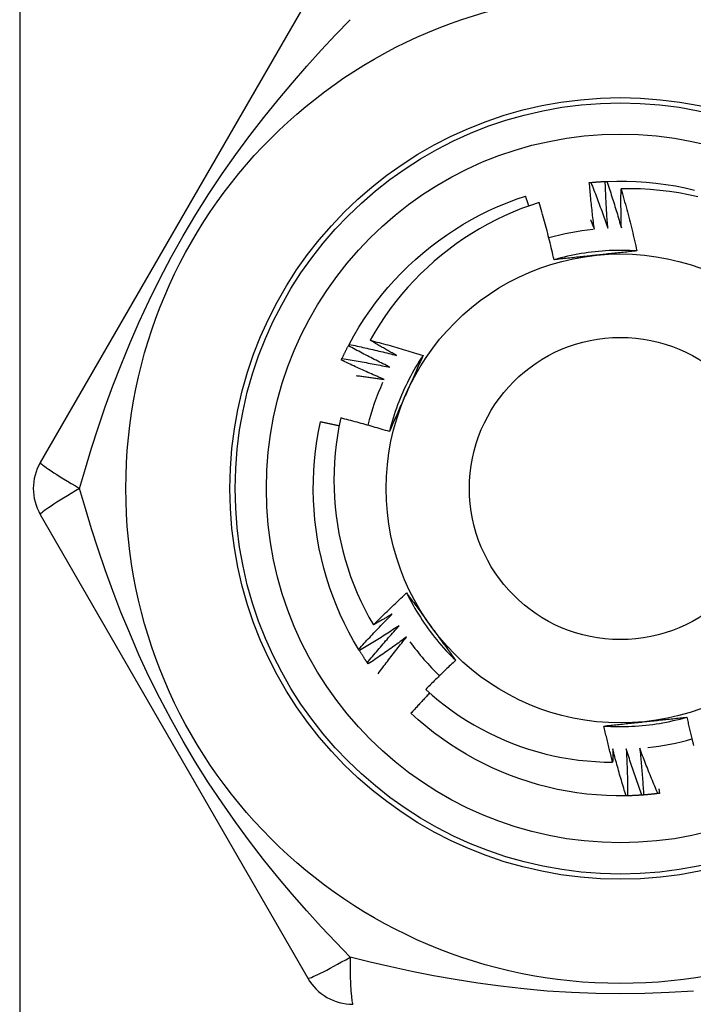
# Model space of a CAD drawing. Header units: inches. Extents: x 5 to 143, y 9 to 75.
# Tile 44 of 84: x 6.894 to 7.149, y 54.867 to 55.239. Entities that reach past the tile are written whole.
import ezdxf

# ---------------------------------------------------------------- set-up
doc = ezdxf.new("R2010")
doc.units = ezdxf.units.IN
doc.header["$MEASUREMENT"] = 0
doc.layers.add('Visible Edges(ANSI)', color=7, linetype='Continuous', lineweight=25)
doc.layers.add('Visible Tangent Edges(ANSI)', color=7, linetype='Continuous', lineweight=25)

msp = doc.modelspace()

# ---------------------------------------------------------------- linework, layer by layer
at = {"layer": 'Visible Edges(ANSI)'}
for p, q in [((7.0033, 55.24702), (6.90215, 55.07182)), ((7.01863, 55.1159), (7.01891, 55.11643)), ((6.90215, 55.05214), (7.0033, 54.87694)), ((7.02283, 55.00071), (7.02252, 55.00122)), ((7.02615, 54.99567), (7.0258, 54.99616)), ((7.12422, 54.94587), (7.12362, 54.94586))]:
    msp.add_line(p, q, dxfattribs=at)
at = {"layer": 'Visible Edges(ANSI)', "flags": 128}
for points in [[(7.10974, 55.17752), (7.10977, 55.17753), (7.10979, 55.17753), (7.10982, 55.17753), (7.10984, 55.17753), (7.10987, 55.17754), (7.10989, 55.17754), (7.10992, 55.17754), (7.10994, 55.17754), (7.10997, 55.17755), (7.10999, 55.17755), (7.11002, 55.17755), (7.11004, 55.17755), (7.11007, 55.17756), (7.11009, 55.17756), (7.11012, 55.17756), (7.11014, 55.17756), (7.11017, 55.17757), (7.11019, 55.17757), (7.11022, 55.17757), (7.11024, 55.17757), (7.11027, 55.17758), (7.11029, 55.17758), (7.11032, 55.17758), (7.11034, 55.17758)], [(7.11164, 55.15991), (7.11155, 55.16064), (7.11145, 55.16137), (7.11136, 55.16211), (7.11127, 55.16284), (7.11118, 55.16357), (7.11109, 55.1643), (7.111, 55.16504), (7.11092, 55.16577), (7.11083, 55.1665), (7.11075, 55.16724), (7.11067, 55.16797), (7.11059, 55.1687), (7.11051, 55.16944), (7.11043, 55.17017), (7.11036, 55.17091), (7.11028, 55.17164), (7.11021, 55.17238), (7.11014, 55.17311), (7.11007, 55.17385), (7.11, 55.17458), (7.10993, 55.17532), (7.10987, 55.17605), (7.1098, 55.17679), (7.10974, 55.17752)], [(7.11034, 55.17758), (7.11057, 55.17761), (7.11079, 55.17763), (7.11102, 55.17765), (7.11124, 55.17767), (7.11147, 55.17769), (7.11169, 55.17771), (7.11192, 55.17773), (7.11214, 55.17774), (7.11237, 55.17776), (7.11259, 55.17778), (7.11282, 55.1778), (7.11305, 55.17781), (7.11327, 55.17783), (7.1135, 55.17784), (7.11372, 55.17786), (7.11395, 55.17788), (7.11417, 55.17789), (7.1144, 55.1779), (7.11463, 55.17792), (7.11485, 55.17793), (7.11508, 55.17794), (7.1153, 55.17796), (7.11553, 55.17797), (7.11575, 55.17798)], [(7.11034, 55.17758), (7.11062, 55.17687), (7.1109, 55.17616), (7.11118, 55.17544), (7.11146, 55.17472), (7.11174, 55.17401), (7.11201, 55.17329), (7.11229, 55.17257), (7.11256, 55.17186), (7.11283, 55.17114), (7.1131, 55.17042), (7.11337, 55.1697), (7.11364, 55.16898), (7.1139, 55.16826), (7.11417, 55.16754), (7.11443, 55.16681), (7.11469, 55.16609), (7.11495, 55.16537), (7.11521, 55.16464), (7.11547, 55.16392), (7.11573, 55.1632), (7.11598, 55.16247), (7.11624, 55.16174), (7.11649, 55.16102), (7.11674, 55.16029)], [(7.11575, 55.17798), (7.11578, 55.17798), (7.1158, 55.17798), (7.11583, 55.17798), (7.11585, 55.17798), (7.11588, 55.17798), (7.1159, 55.17799), (7.11593, 55.17799), (7.11595, 55.17799), (7.11598, 55.17799), (7.11601, 55.17799), (7.11603, 55.17799), (7.11606, 55.17799), (7.11608, 55.17799), (7.11611, 55.178), (7.11613, 55.178), (7.11616, 55.178), (7.11618, 55.178), (7.11621, 55.178), (7.11623, 55.178), (7.11626, 55.178), (7.11628, 55.178), (7.11631, 55.178), (7.11633, 55.17801), (7.11636, 55.17801)], [(7.11674, 55.16029), (7.11668, 55.16103), (7.11662, 55.16176), (7.11657, 55.1625), (7.11652, 55.16323), (7.11646, 55.16397), (7.11641, 55.16471), (7.11637, 55.16544), (7.11632, 55.16618), (7.11627, 55.16692), (7.11623, 55.16765), (7.11618, 55.16839), (7.11614, 55.16913), (7.1161, 55.16986), (7.11606, 55.1706), (7.11603, 55.17134), (7.11599, 55.17208), (7.11595, 55.17281), (7.11592, 55.17355), (7.11589, 55.17429), (7.11586, 55.17503), (7.11583, 55.17576), (7.1158, 55.1765), (7.11578, 55.17724), (7.11575, 55.17798)], [(7.11636, 55.17801), (7.12008, 55.17811), (7.1238, 55.1781), (7.12751, 55.17796), (7.13122, 55.17771), (7.13493, 55.17734), (7.13861, 55.17685), (7.14228, 55.17625), (7.14593, 55.17552), (7.14956, 55.17468)], [(7.11636, 55.17801), (7.1166, 55.17728), (7.11685, 55.17655), (7.11709, 55.17582), (7.11733, 55.17509), (7.11757, 55.17436), (7.11781, 55.17363), (7.11804, 55.1729), (7.11828, 55.17217), (7.11851, 55.17144), (7.11874, 55.17071), (7.11897, 55.16997), (7.1192, 55.16924), (7.11943, 55.16851), (7.11966, 55.16777), (7.11988, 55.16704), (7.12011, 55.1663), (7.12033, 55.16557), (7.12055, 55.16483), (7.12077, 55.1641), (7.12099, 55.16336), (7.12121, 55.16262), (7.12142, 55.16188), (7.12164, 55.16114), (7.12185, 55.16041)], [(7.01891, 55.11643), (7.02071, 55.11969), (7.02261, 55.12289), (7.02461, 55.12602), (7.02671, 55.12909), (7.02891, 55.1321), (7.0312, 55.13502), (7.03359, 55.13788), (7.03606, 55.14066), (7.03863, 55.14335), (7.04127, 55.14596), (7.04401, 55.14849), (7.04682, 55.15093), (7.0497, 55.15327), (7.05266, 55.15553), (7.05569, 55.15768), (7.05879, 55.15974), (7.06196, 55.1617), (7.06518, 55.16355), (7.06846, 55.16531), (7.0718, 55.16695), (7.07519, 55.16849), (7.07862, 55.16992), (7.0821, 55.17124), (7.08562, 55.17244)], [(7.08688, 55.16871), (7.08683, 55.16887), (7.08678, 55.16903), (7.08672, 55.16918), (7.08667, 55.16934), (7.08662, 55.16949), (7.08657, 55.16965), (7.08652, 55.1698), (7.08646, 55.16996), (7.08641, 55.17011), (7.08636, 55.17027), (7.08631, 55.17042), (7.08625, 55.17058), (7.0862, 55.17073), (7.08615, 55.17089), (7.0861, 55.17104), (7.08604, 55.1712), (7.08599, 55.17136), (7.08594, 55.17151), (7.08589, 55.17167), (7.08583, 55.17182), (7.08578, 55.17198), (7.08573, 55.17213), (7.08567, 55.17229), (7.08562, 55.17244)], [(7.12185, 55.16041), (7.12183, 55.16102), (7.12182, 55.16164), (7.1218, 55.16225), (7.12179, 55.16287), (7.12178, 55.16348), (7.12177, 55.1641), (7.12175, 55.16471), (7.12175, 55.16533), (7.12174, 55.16594), (7.12173, 55.16656), (7.12172, 55.16717), (7.12172, 55.16779), (7.12171, 55.1684), (7.12171, 55.16902), (7.12171, 55.16964), (7.12171, 55.17025), (7.12171, 55.17087), (7.12171, 55.17148), (7.12171, 55.1721), (7.12171, 55.17271), (7.12172, 55.17333), (7.12172, 55.17394), (7.12173, 55.17456), (7.12174, 55.17518)], [(7.15078, 55.17216), (7.14721, 55.17294), (7.14361, 55.17361), (7.14, 55.17417), (7.13637, 55.1746), (7.13273, 55.17492), (7.12907, 55.17513), (7.12541, 55.17521), (7.12174, 55.17518)], [(7.12174, 55.17518), (7.12201, 55.17421), (7.12229, 55.17324), (7.12256, 55.17227), (7.12283, 55.1713), (7.1231, 55.17032), (7.12337, 55.16935), (7.12363, 55.16838), (7.12389, 55.16741), (7.12415, 55.16643), (7.12441, 55.16546), (7.12466, 55.16448), (7.12491, 55.1635), (7.12516, 55.16253), (7.12541, 55.16155), (7.12565, 55.16057), (7.12589, 55.15959), (7.12613, 55.15861), (7.12637, 55.15763), (7.1266, 55.15665), (7.12683, 55.15567), (7.12706, 55.15469), (7.12729, 55.1537), (7.12751, 55.15272), (7.12773, 55.15173)], [(7.09078, 55.17002), (7.08744, 55.16891), (7.08414, 55.1677), (7.08087, 55.16638), (7.07764, 55.16496), (7.07446, 55.16344), (7.07133, 55.16182), (7.06826, 55.1601), (7.06525, 55.15829), (7.06229, 55.15639), (7.0594, 55.15439), (7.05657, 55.15231), (7.05381, 55.15013), (7.05112, 55.14787), (7.0485, 55.14552), (7.04595, 55.14309), (7.04348, 55.14057), (7.04109, 55.13798), (7.03878, 55.13532), (7.03657, 55.13258), (7.03444, 55.12978), (7.03241, 55.12692), (7.03047, 55.12399), (7.02862, 55.121), (7.02687, 55.11796)], [(7.09642, 55.14838), (7.09621, 55.14929), (7.096, 55.1502), (7.09578, 55.15111), (7.09557, 55.15201), (7.09535, 55.15292), (7.09513, 55.15383), (7.09491, 55.15473), (7.09468, 55.15564), (7.09446, 55.15654), (7.09423, 55.15744), (7.094, 55.15835), (7.09376, 55.15925), (7.09353, 55.16015), (7.09329, 55.16105), (7.09305, 55.16195), (7.0928, 55.16285), (7.09256, 55.16375), (7.09231, 55.16465), (7.09206, 55.16554), (7.09181, 55.16644), (7.09156, 55.16734), (7.0913, 55.16823), (7.09104, 55.16913), (7.09078, 55.17002)], [(7.11021, 55.16343), (7.11027, 55.16328), (7.11033, 55.16313), (7.11039, 55.16299), (7.11045, 55.16284), (7.11051, 55.16269), (7.11057, 55.16255), (7.11063, 55.1624), (7.11069, 55.16226), (7.11075, 55.16211), (7.11081, 55.16196), (7.11087, 55.16182), (7.11093, 55.16167), (7.11099, 55.16152), (7.11105, 55.16138), (7.11111, 55.16123), (7.11117, 55.16108), (7.11123, 55.16094), (7.11129, 55.16079), (7.11135, 55.16064), (7.11141, 55.1605), (7.11146, 55.16035), (7.11152, 55.16021), (7.11158, 55.16006), (7.11164, 55.15991)], [(7.12773, 55.15173), (7.12642, 55.15181), (7.1251, 55.15187), (7.12378, 55.15191), (7.12246, 55.15193), (7.12114, 55.15194), (7.11982, 55.15192), (7.1185, 55.15189), (7.11718, 55.15183), (7.11587, 55.15176), (7.11455, 55.15167), (7.11324, 55.15156), (7.11192, 55.15143), (7.11061, 55.15128), (7.10931, 55.15111), (7.108, 55.15092), (7.1067, 55.15072), (7.1054, 55.15049), (7.1041, 55.15025), (7.10281, 55.14998), (7.10152, 55.1497), (7.10024, 55.1494), (7.09896, 55.14908), (7.09768, 55.14874), (7.09641, 55.14838)], [(7.11224, 55.15008), (7.11157, 55.15001), (7.11091, 55.14994), (7.11024, 55.14987), (7.10958, 55.1498), (7.10892, 55.14973), (7.10826, 55.14966), (7.10759, 55.14959), (7.10693, 55.14952), (7.10627, 55.14945), (7.10561, 55.14938), (7.10495, 55.14931), (7.1043, 55.14924), (7.10364, 55.14917), (7.10298, 55.1491), (7.10232, 55.14903), (7.10166, 55.14896), (7.10101, 55.14889), (7.10035, 55.14881), (7.09969, 55.14874), (7.09904, 55.14867), (7.09838, 55.1486), (7.09773, 55.14853), (7.09707, 55.14846), (7.09642, 55.14838)], [(7.12773, 55.15173), (7.12709, 55.15166), (7.12645, 55.15159), (7.12581, 55.15152), (7.12516, 55.15145), (7.12452, 55.15138), (7.12388, 55.15131), (7.12324, 55.15124), (7.12259, 55.15117), (7.12195, 55.1511), (7.12131, 55.15104), (7.12066, 55.15097), (7.12002, 55.1509), (7.11937, 55.15083), (7.11873, 55.15076), (7.11808, 55.15069), (7.11743, 55.15062), (7.11678, 55.15056), (7.11614, 55.15049), (7.11549, 55.15042), (7.11484, 55.15035), (7.11419, 55.15028), (7.11354, 55.15021), (7.11289, 55.15014), (7.11224, 55.15008)], [(7.01891, 55.11643), (7.01966, 55.11627), (7.02041, 55.11611), (7.02116, 55.11595), (7.02191, 55.11579), (7.02266, 55.11563), (7.02341, 55.11546), (7.02416, 55.11529), (7.02491, 55.11513), (7.02566, 55.11496), (7.02641, 55.11478), (7.02716, 55.11461), (7.02791, 55.11444), (7.02866, 55.11426), (7.0294, 55.11408), (7.03015, 55.1139), (7.0309, 55.11372), (7.03164, 55.11354), (7.03239, 55.11336), (7.03314, 55.11318), (7.03388, 55.11299), (7.03463, 55.1128), (7.03537, 55.11261), (7.03612, 55.11242), (7.03686, 55.11223)], [(7.02687, 55.11796), (7.02771, 55.11774), (7.02855, 55.11752), (7.02939, 55.1173), (7.03023, 55.11708), (7.03106, 55.11686), (7.0319, 55.11663), (7.03274, 55.1164), (7.03357, 55.11618), (7.03441, 55.11594), (7.03524, 55.11571), (7.03608, 55.11548), (7.03691, 55.11524), (7.03775, 55.115), (7.03858, 55.11476), (7.03941, 55.11452), (7.04024, 55.11428), (7.04108, 55.11403), (7.04191, 55.11378), (7.04274, 55.11353), (7.04357, 55.11328), (7.0444, 55.11303), (7.04523, 55.11277), (7.04606, 55.11252), (7.04688, 55.11226)], [(7.03686, 55.11223), (7.03644, 55.11246), (7.03602, 55.1127), (7.03561, 55.11293), (7.03519, 55.11316), (7.03477, 55.1134), (7.03435, 55.11363), (7.03393, 55.11387), (7.03351, 55.11411), (7.0331, 55.11434), (7.03268, 55.11458), (7.03226, 55.11482), (7.03185, 55.11506), (7.03143, 55.11529), (7.03101, 55.11553), (7.0306, 55.11577), (7.03018, 55.11601), (7.02977, 55.11625), (7.02935, 55.1165), (7.02894, 55.11674), (7.02852, 55.11698), (7.02811, 55.11722), (7.0277, 55.11747), (7.02728, 55.11771), (7.02687, 55.11796)], [(7.01622, 55.11103), (7.01632, 55.11124), (7.01641, 55.11144), (7.01651, 55.11165), (7.01661, 55.11185), (7.01671, 55.11206), (7.0168, 55.11226), (7.0169, 55.11246), (7.017, 55.11267), (7.0171, 55.11287), (7.0172, 55.11307), (7.0173, 55.11328), (7.0174, 55.11348), (7.0175, 55.11368), (7.0176, 55.11389), (7.0177, 55.11409), (7.0178, 55.11429), (7.0179, 55.11449), (7.01801, 55.11469), (7.01811, 55.11489), (7.01821, 55.1151), (7.01832, 55.1153), (7.01842, 55.1155), (7.01852, 55.1157), (7.01863, 55.1159)], [(7.03437, 55.10777), (7.03371, 55.10809), (7.03304, 55.10842), (7.03238, 55.10875), (7.03172, 55.10907), (7.03106, 55.1094), (7.0304, 55.10973), (7.02974, 55.11006), (7.02908, 55.1104), (7.02842, 55.11073), (7.02777, 55.11107), (7.02711, 55.1114), (7.02645, 55.11174), (7.0258, 55.11208), (7.02514, 55.11242), (7.02449, 55.11276), (7.02384, 55.11311), (7.02318, 55.11345), (7.02253, 55.1138), (7.02188, 55.11414), (7.02123, 55.11449), (7.02058, 55.11484), (7.01993, 55.11519), (7.01928, 55.11554), (7.01863, 55.1159)], [(7.01597, 55.11049), (7.01598, 55.11051), (7.01599, 55.11053), (7.016, 55.11056), (7.01601, 55.11058), (7.01602, 55.1106), (7.01603, 55.11062), (7.01604, 55.11065), (7.01605, 55.11067), (7.01606, 55.11069), (7.01607, 55.11072), (7.01608, 55.11074), (7.0161, 55.11076), (7.01611, 55.11078), (7.01612, 55.11081), (7.01613, 55.11083), (7.01614, 55.11085), (7.01615, 55.11087), (7.01616, 55.1109), (7.01617, 55.11092), (7.01618, 55.11094), (7.01619, 55.11097), (7.0162, 55.11099), (7.01621, 55.11101), (7.01622, 55.11103)], [(7.03211, 55.10319), (7.03143, 55.10348), (7.03075, 55.10377), (7.03007, 55.10406), (7.0294, 55.10435), (7.02872, 55.10464), (7.02804, 55.10494), (7.02737, 55.10524), (7.02669, 55.10553), (7.02602, 55.10583), (7.02535, 55.10613), (7.02467, 55.10644), (7.024, 55.10674), (7.02333, 55.10705), (7.02266, 55.10735), (7.02198, 55.10766), (7.02131, 55.10797), (7.02064, 55.10828), (7.01997, 55.10859), (7.0193, 55.1089), (7.01864, 55.10922), (7.01797, 55.10953), (7.0173, 55.10985), (7.01664, 55.11017), (7.01597, 55.11049)], [(7.01622, 55.11103), (7.01698, 55.11092), (7.01774, 55.11079), (7.0185, 55.11067), (7.01926, 55.11055), (7.02001, 55.11042), (7.02077, 55.1103), (7.02153, 55.11017), (7.02229, 55.11004), (7.02304, 55.10991), (7.0238, 55.10978), (7.02456, 55.10964), (7.02531, 55.10951), (7.02607, 55.10937), (7.02682, 55.10923), (7.02758, 55.10909), (7.02833, 55.10895), (7.02909, 55.10881), (7.02984, 55.10867), (7.0306, 55.10852), (7.03135, 55.10837), (7.03211, 55.10823), (7.03286, 55.10808), (7.03362, 55.10792), (7.03437, 55.10777)], [(7.04689, 55.11225), (7.04616, 55.11115), (7.04545, 55.11004), (7.04475, 55.10892), (7.04407, 55.10779), (7.04341, 55.10665), (7.04277, 55.1055), (7.04214, 55.10434), (7.04152, 55.10317), (7.04093, 55.102), (7.04035, 55.10081), (7.03979, 55.09962), (7.03925, 55.09841), (7.03872, 55.0972), (7.03821, 55.09599), (7.03772, 55.09476), (7.03725, 55.09353), (7.03679, 55.09229), (7.03636, 55.09105), (7.03594, 55.0898), (7.03554, 55.08854), (7.03516, 55.08728), (7.0348, 55.08601), (7.03445, 55.08474), (7.03413, 55.08346)], [(7.04688, 55.11226), (7.04662, 55.11167), (7.04636, 55.11108), (7.0461, 55.11048), (7.04584, 55.10989), (7.04558, 55.1093), (7.04532, 55.10871), (7.04506, 55.10812), (7.0448, 55.10753), (7.04454, 55.10693), (7.04428, 55.10634), (7.04401, 55.10575), (7.04375, 55.10516), (7.04349, 55.10456), (7.04322, 55.10397), (7.04296, 55.10338), (7.0427, 55.10278), (7.04243, 55.10219), (7.04217, 55.10159), (7.0419, 55.101), (7.04164, 55.1004), (7.04137, 55.0998), (7.0411, 55.09921), (7.04084, 55.09861), (7.04057, 55.09801)], [(7.02152, 55.10463), (7.02196, 55.10458), (7.0224, 55.10452), (7.02285, 55.10447), (7.02329, 55.10441), (7.02373, 55.10436), (7.02417, 55.1043), (7.02461, 55.10424), (7.02505, 55.10418), (7.0255, 55.10412), (7.02594, 55.10407), (7.02638, 55.10401), (7.02682, 55.10395), (7.02726, 55.10389), (7.0277, 55.10382), (7.02814, 55.10376), (7.02858, 55.1037), (7.02902, 55.10364), (7.02947, 55.10358), (7.02991, 55.10351), (7.03035, 55.10345), (7.03079, 55.10338), (7.03123, 55.10332), (7.03167, 55.10325), (7.03211, 55.10319)], [(7.04057, 55.09801), (7.0403, 55.0974), (7.04003, 55.09679), (7.03976, 55.09618), (7.03949, 55.09557), (7.03921, 55.09496), (7.03894, 55.09435), (7.03867, 55.09374), (7.0384, 55.09314), (7.03813, 55.09253), (7.03786, 55.09192), (7.0376, 55.09132), (7.03733, 55.09071), (7.03706, 55.09011), (7.03679, 55.0895), (7.03652, 55.0889), (7.03626, 55.08829), (7.03599, 55.08769), (7.03572, 55.08708), (7.03545, 55.08648), (7.03519, 55.08588), (7.03492, 55.08527), (7.03466, 55.08467), (7.03439, 55.08406), (7.03413, 55.08346)], [(7.02252, 55.00122), (7.02062, 55.00442), (7.01883, 55.00768), (7.01714, 55.011), (7.01556, 55.01436), (7.01409, 55.01778), (7.01273, 55.02124), (7.01148, 55.02475), (7.01035, 55.02829), (7.00933, 55.03187), (7.00842, 55.03548), (7.00763, 55.03911), (7.00695, 55.04277), (7.0064, 55.04645), (7.00596, 55.05014), (7.00564, 55.05385), (7.00544, 55.05756), (7.00536, 55.06128), (7.00539, 55.065), (7.00555, 55.06872), (7.00583, 55.07243), (7.00622, 55.07613), (7.00673, 55.07981), (7.00736, 55.08348), (7.00811, 55.08712)], [(7.01514, 55.08562), (7.01484, 55.08569), (7.01455, 55.08575), (7.01426, 55.08582), (7.01397, 55.08588), (7.01368, 55.08595), (7.01338, 55.08601), (7.01309, 55.08607), (7.0128, 55.08614), (7.01251, 55.0862), (7.01221, 55.08626), (7.01192, 55.08633), (7.01163, 55.08639), (7.01133, 55.08645), (7.01104, 55.08651), (7.01075, 55.08658), (7.01045, 55.08664), (7.01016, 55.0867), (7.00987, 55.08676), (7.00958, 55.08682), (7.00928, 55.08688), (7.00899, 55.08694), (7.0087, 55.087), (7.0084, 55.08706), (7.00811, 55.08712)], [(7.01576, 55.08861), (7.01508, 55.08531), (7.0145, 55.08199), (7.01403, 55.07865), (7.01366, 55.07529), (7.0134, 55.07193), (7.01324, 55.06855), (7.01318, 55.06517), (7.01323, 55.06178), (7.01339, 55.0584), (7.01365, 55.05504), (7.01402, 55.05168), (7.01449, 55.04834), (7.01506, 55.04502), (7.01574, 55.04172), (7.01652, 55.03844), (7.01741, 55.03518), (7.0184, 55.03196), (7.01949, 55.02876), (7.02068, 55.02559), (7.02197, 55.02246), (7.02336, 55.01938), (7.02484, 55.01635), (7.02642, 55.01336), (7.02809, 55.01043)], [(7.03413, 55.08346), (7.03337, 55.08369), (7.03261, 55.08393), (7.03184, 55.08416), (7.03108, 55.08439), (7.03032, 55.08461), (7.02956, 55.08484), (7.02879, 55.08506), (7.02803, 55.08528), (7.02727, 55.0855), (7.0265, 55.08572), (7.02574, 55.08594), (7.02497, 55.08616), (7.02421, 55.08637), (7.02344, 55.08658), (7.02267, 55.08679), (7.02191, 55.087), (7.02114, 55.08721), (7.02037, 55.08741), (7.0196, 55.08762), (7.01883, 55.08782), (7.01807, 55.08802), (7.0173, 55.08822), (7.01653, 55.08842), (7.01576, 55.08861)], [(7.02809, 55.01043), (7.0286, 55.01095), (7.02911, 55.01146), (7.02963, 55.01197), (7.03014, 55.01248), (7.03066, 55.01299), (7.03117, 55.0135), (7.03169, 55.01401), (7.03221, 55.01452), (7.03273, 55.01502), (7.03325, 55.01553), (7.03378, 55.01603), (7.0343, 55.01654), (7.03482, 55.01704), (7.03535, 55.01754), (7.03587, 55.01804), (7.0364, 55.01854), (7.03693, 55.01904), (7.03746, 55.01954), (7.03799, 55.02003), (7.03852, 55.02053), (7.03905, 55.02102), (7.03958, 55.02152), (7.04011, 55.02201), (7.04065, 55.0225)], [(7.04065, 55.02251), (7.04124, 55.02132), (7.04185, 55.02015), (7.04247, 55.01899), (7.04311, 55.01784), (7.04377, 55.01669), (7.04444, 55.01556), (7.04513, 55.01443), (7.04584, 55.01332), (7.04656, 55.01221), (7.04729, 55.01112), (7.04805, 55.01004), (7.04882, 55.00897), (7.0496, 55.00791), (7.0504, 55.00686), (7.05122, 55.00582), (7.05205, 55.00479), (7.05289, 55.00378), (7.05375, 55.00278), (7.05463, 55.00179), (7.05551, 55.00082), (7.05642, 54.99986), (7.05733, 54.99891), (7.05826, 54.99798), (7.05921, 54.99706)], [(7.04065, 55.0225), (7.04103, 55.02198), (7.04141, 55.02146), (7.04179, 55.02094), (7.04218, 55.02042), (7.04256, 55.0199), (7.04294, 55.01938), (7.04332, 55.01885), (7.0437, 55.01833), (7.04408, 55.01781), (7.04447, 55.01729), (7.04485, 55.01676), (7.04523, 55.01624), (7.04561, 55.01571), (7.04599, 55.01519), (7.04638, 55.01466), (7.04676, 55.01414), (7.04714, 55.01361), (7.04753, 55.01308), (7.04791, 55.01256), (7.04829, 55.01203), (7.04868, 55.0115), (7.04906, 55.01097), (7.04945, 55.01044), (7.04983, 55.00991)], [(7.02252, 55.00122), (7.02303, 55.00179), (7.02355, 55.00235), (7.02407, 55.00292), (7.02459, 55.00348), (7.02512, 55.00404), (7.02564, 55.00461), (7.02616, 55.00517), (7.02669, 55.00573), (7.02721, 55.00629), (7.02774, 55.00685), (7.02827, 55.0074), (7.0288, 55.00796), (7.02933, 55.00851), (7.02986, 55.00907), (7.0304, 55.00962), (7.03093, 55.01017), (7.03147, 55.01073), (7.032, 55.01128), (7.03254, 55.01182), (7.03308, 55.01237), (7.03362, 55.01292), (7.03416, 55.01347), (7.0347, 55.01401), (7.03525, 55.01456)], [(7.03525, 55.01456), (7.03495, 55.01438), (7.03465, 55.01421), (7.03436, 55.01403), (7.03406, 55.01386), (7.03376, 55.01368), (7.03346, 55.01351), (7.03317, 55.01334), (7.03287, 55.01316), (7.03257, 55.01299), (7.03227, 55.01282), (7.03198, 55.01265), (7.03168, 55.01247), (7.03138, 55.0123), (7.03108, 55.01213), (7.03078, 55.01196), (7.03048, 55.01179), (7.03018, 55.01162), (7.02988, 55.01145), (7.02958, 55.01128), (7.02929, 55.01111), (7.02899, 55.01094), (7.02869, 55.01077), (7.02839, 55.0106), (7.02809, 55.01043)], [(7.03782, 55.01014), (7.03721, 55.00974), (7.03659, 55.00933), (7.03598, 55.00893), (7.03536, 55.00852), (7.03474, 55.00812), (7.03412, 55.00772), (7.0335, 55.00732), (7.03288, 55.00692), (7.03226, 55.00652), (7.03163, 55.00613), (7.03101, 55.00573), (7.03039, 55.00534), (7.02976, 55.00494), (7.02914, 55.00455), (7.02851, 55.00416), (7.02788, 55.00377), (7.02725, 55.00339), (7.02662, 55.003), (7.02599, 55.00261), (7.02536, 55.00223), (7.02473, 55.00185), (7.0241, 55.00146), (7.02347, 55.00108), (7.02283, 55.00071)], [(7.0258, 54.99616), (7.02629, 54.99676), (7.02678, 54.99735), (7.02727, 54.99794), (7.02776, 54.99853), (7.02825, 54.99912), (7.02875, 54.99971), (7.02924, 55.0003), (7.02974, 55.00088), (7.03023, 55.00147), (7.03073, 55.00205), (7.03123, 55.00264), (7.03173, 55.00322), (7.03223, 55.0038), (7.03273, 55.00438), (7.03324, 55.00496), (7.03374, 55.00554), (7.03425, 55.00612), (7.03476, 55.0067), (7.03526, 55.00728), (7.03577, 55.00785), (7.03629, 55.00843), (7.0368, 55.009), (7.03731, 55.00957), (7.03782, 55.01014)], [(7.04983, 55.00991), (7.05022, 55.00937), (7.05062, 55.00883), (7.05101, 55.00829), (7.0514, 55.00775), (7.05179, 55.00721), (7.05218, 55.00667), (7.05257, 55.00614), (7.05297, 55.0056), (7.05336, 55.00506), (7.05375, 55.00453), (7.05414, 55.00399), (7.05453, 55.00345), (7.05492, 55.00292), (7.05531, 55.00238), (7.0557, 55.00185), (7.05609, 55.00131), (7.05648, 55.00078), (7.05687, 55.00025), (7.05726, 54.99971), (7.05765, 54.99918), (7.05804, 54.99865), (7.05843, 54.99812), (7.05882, 54.99759), (7.05921, 54.99706)], [(7.04063, 55.00587), (7.04003, 55.00543), (7.03944, 55.00499), (7.03884, 55.00456), (7.03825, 55.00412), (7.03765, 55.00369), (7.03705, 55.00326), (7.03646, 55.00283), (7.03586, 55.00239), (7.03526, 55.00197), (7.03465, 55.00154), (7.03405, 55.00111), (7.03345, 55.00068), (7.03285, 55.00026), (7.03224, 54.99984), (7.03164, 54.99941), (7.03103, 54.99899), (7.03042, 54.99857), (7.02981, 54.99815), (7.0292, 54.99774), (7.02859, 54.99732), (7.02798, 54.99691), (7.02737, 54.99649), (7.02676, 54.99608), (7.02615, 54.99567)], [(7.02986, 54.99198), (7.0303, 54.99257), (7.03074, 54.99316), (7.03117, 54.99374), (7.03161, 54.99433), (7.03205, 54.99491), (7.0325, 54.9955), (7.03294, 54.99608), (7.03338, 54.99666), (7.03383, 54.99724), (7.03427, 54.99782), (7.03472, 54.9984), (7.03517, 54.99898), (7.03562, 54.99956), (7.03607, 55.00014), (7.03652, 55.00072), (7.03697, 55.00129), (7.03742, 55.00187), (7.03788, 55.00244), (7.03833, 55.00301), (7.03879, 55.00359), (7.03925, 55.00416), (7.03971, 55.00473), (7.04017, 55.0053), (7.04063, 55.00587)], [(7.0258, 54.99616), (7.02567, 54.99635), (7.02555, 54.99654), (7.02542, 54.99672), (7.02529, 54.99691), (7.02517, 54.9971), (7.02504, 54.99729), (7.02491, 54.99747), (7.02479, 54.99766), (7.02466, 54.99785), (7.02454, 54.99804), (7.02442, 54.99823), (7.02429, 54.99842), (7.02417, 54.99861), (7.02404, 54.9988), (7.02392, 54.99899), (7.0238, 54.99918), (7.02368, 54.99937), (7.02356, 54.99956), (7.02343, 54.99975), (7.02331, 54.99994), (7.02319, 55.00013), (7.02307, 55.00032), (7.02295, 55.00051), (7.02283, 55.00071)], [(7.05921, 54.99706), (7.05872, 54.99661), (7.05824, 54.99616), (7.05776, 54.99571), (7.05728, 54.99526), (7.0568, 54.99481), (7.05633, 54.99435), (7.05585, 54.9939), (7.05537, 54.99345), (7.0549, 54.99299), (7.05442, 54.99253), (7.05395, 54.99208), (7.05347, 54.99162), (7.053, 54.99116), (7.05253, 54.9907), (7.05206, 54.99024), (7.05159, 54.98978), (7.05112, 54.98932), (7.05065, 54.98886), (7.05018, 54.98839), (7.04972, 54.98793), (7.04925, 54.98746), (7.04879, 54.987), (7.04832, 54.98653), (7.04786, 54.98606)], [(7.04938, 54.9847), (7.04908, 54.98438), (7.04878, 54.98407), (7.04848, 54.98375), (7.04819, 54.98344), (7.04789, 54.98312), (7.04759, 54.9828), (7.04729, 54.98248), (7.047, 54.98217), (7.0467, 54.98185), (7.0464, 54.98153), (7.04611, 54.98121), (7.04581, 54.98089), (7.04551, 54.98057), (7.04522, 54.98025), (7.04492, 54.97993), (7.04463, 54.97961), (7.04434, 54.97929), (7.04404, 54.97897), (7.04375, 54.97865), (7.04346, 54.97833), (7.04316, 54.97801), (7.04287, 54.97768), (7.04258, 54.97736), (7.04229, 54.97704)], [(7.04786, 54.98606), (7.05028, 54.98392), (7.05277, 54.98185), (7.05531, 54.97986), (7.05792, 54.97794), (7.06058, 54.97611), (7.06329, 54.97436), (7.06606, 54.9727), (7.06888, 54.97112), (7.07175, 54.96963), (7.07467, 54.96822), (7.07763, 54.96691), (7.08064, 54.96568), (7.08367, 54.96455), (7.08674, 54.96352), (7.08983, 54.96259), (7.09295, 54.96175), (7.0961, 54.961), (7.09926, 54.96036), (7.10244, 54.95981), (7.10564, 54.95937), (7.10886, 54.95902), (7.11208, 54.95877), (7.11532, 54.95863), (7.11856, 54.95858)], [(7.12362, 54.94586), (7.1199, 54.94585), (7.11618, 54.94596), (7.11247, 54.94619), (7.10877, 54.94654), (7.10507, 54.947), (7.1014, 54.94759), (7.09775, 54.94829), (7.09412, 54.94911), (7.09052, 54.95004), (7.08695, 54.95109), (7.08342, 54.95226), (7.07992, 54.95353), (7.07647, 54.95492), (7.07306, 54.95642), (7.06971, 54.95802), (7.06641, 54.95973), (7.06316, 54.96155), (7.05997, 54.96347), (7.05685, 54.96549), (7.05379, 54.96761), (7.0508, 54.96983), (7.04789, 54.97214), (7.04505, 54.97454), (7.04229, 54.97704)], [(7.11526, 54.97223), (7.11658, 54.97215), (7.11789, 54.97209), (7.11921, 54.97205), (7.12053, 54.97202), (7.12185, 54.97202), (7.12317, 54.97204), (7.12449, 54.97207), (7.12581, 54.97212), (7.12712, 54.9722), (7.12844, 54.97229), (7.12975, 54.9724), (7.13107, 54.97253), (7.13238, 54.97268), (7.13369, 54.97285), (7.13499, 54.97304), (7.13629, 54.97324), (7.13759, 54.97347), (7.13889, 54.97371), (7.14018, 54.97398), (7.14147, 54.97426), (7.14275, 54.97456), (7.14403, 54.97488), (7.14531, 54.97522), (7.14658, 54.97557)], [(7.13076, 54.97388), (7.13142, 54.97395), (7.13208, 54.97402), (7.13275, 54.97409), (7.13341, 54.97416), (7.13407, 54.97423), (7.13474, 54.9743), (7.1354, 54.97437), (7.13606, 54.97444), (7.13672, 54.97451), (7.13738, 54.97458), (7.13804, 54.97465), (7.1387, 54.97472), (7.13936, 54.97479), (7.14001, 54.97486), (7.14067, 54.97493), (7.14133, 54.975), (7.14199, 54.97507), (7.14264, 54.97514), (7.1433, 54.97521), (7.14396, 54.97529), (7.14461, 54.97536), (7.14527, 54.97543), (7.14592, 54.9755), (7.14658, 54.97557)], [(7.14658, 54.97557), (7.14669, 54.97507), (7.14681, 54.97456), (7.14693, 54.97405), (7.14705, 54.97354), (7.14717, 54.97303), (7.14729, 54.97253), (7.14741, 54.97202), (7.14753, 54.97151), (7.14765, 54.971), (7.14777, 54.9705), (7.1479, 54.96999), (7.14802, 54.96948), (7.14815, 54.96898), (7.14827, 54.96847), (7.1484, 54.96796), (7.14853, 54.96746), (7.14865, 54.96695), (7.14878, 54.96645), (7.14891, 54.96594), (7.14904, 54.96544), (7.14917, 54.96493)], [(7.11526, 54.97222), (7.1159, 54.97229), (7.11654, 54.97237), (7.11718, 54.97244), (7.11783, 54.97251), (7.11847, 54.97258), (7.11911, 54.97265), (7.11976, 54.97272), (7.1204, 54.97278), (7.12104, 54.97285), (7.12169, 54.97292), (7.12233, 54.97299), (7.12298, 54.97306), (7.12362, 54.97313), (7.12427, 54.9732), (7.12491, 54.97327), (7.12556, 54.97333), (7.12621, 54.9734), (7.12685, 54.97347), (7.1275, 54.97354), (7.12815, 54.97361), (7.1288, 54.97368), (7.12945, 54.97374), (7.1301, 54.97381), (7.13076, 54.97388)], [(7.11856, 54.95858), (7.11841, 54.95915), (7.11827, 54.95972), (7.11812, 54.96028), (7.11798, 54.96085), (7.11783, 54.96141), (7.11769, 54.96198), (7.11755, 54.96255), (7.11741, 54.96312), (7.11727, 54.96368), (7.11713, 54.96425), (7.11699, 54.96482), (7.11685, 54.96539), (7.11671, 54.96596), (7.11658, 54.96652), (7.11644, 54.96709), (7.11631, 54.96766), (7.11617, 54.96823), (7.11604, 54.9688), (7.11591, 54.96937), (7.11578, 54.96994), (7.11565, 54.97051), (7.11552, 54.97108), (7.11539, 54.97165), (7.11526, 54.97222)], [(7.1288, 54.96382), (7.12888, 54.96309), (7.12896, 54.96236), (7.12903, 54.96162), (7.1291, 54.96089), (7.12917, 54.96015), (7.12924, 54.95942), (7.12931, 54.95868), (7.12938, 54.95795), (7.12944, 54.95721), (7.12951, 54.95648), (7.12957, 54.95574), (7.12963, 54.95501), (7.12969, 54.95427), (7.12975, 54.95354), (7.1298, 54.9528), (7.12986, 54.95206), (7.12991, 54.95133), (7.12996, 54.95059), (7.13002, 54.94985), (7.13006, 54.94912), (7.13011, 54.94838), (7.13016, 54.94764), (7.1302, 54.9469), (7.13025, 54.94617)], [(7.13565, 54.9467), (7.13535, 54.94741), (7.13505, 54.94812), (7.13475, 54.94882), (7.13445, 54.94953), (7.13416, 54.95024), (7.13386, 54.95095), (7.13357, 54.95166), (7.13328, 54.95237), (7.13299, 54.95308), (7.1327, 54.95379), (7.13241, 54.95451), (7.13213, 54.95522), (7.13184, 54.95593), (7.13156, 54.95665), (7.13128, 54.95736), (7.131, 54.95808), (7.13072, 54.95879), (7.13044, 54.95951), (7.13016, 54.96023), (7.12989, 54.96095), (7.12962, 54.96166), (7.12934, 54.96238), (7.12907, 54.9631), (7.1288, 54.96382)], [(7.11859, 54.96359), (7.11859, 54.96339), (7.11859, 54.96318), (7.11859, 54.96297), (7.11859, 54.96276), (7.11859, 54.96255), (7.11859, 54.96234), (7.11859, 54.96213), (7.11859, 54.96192), (7.11859, 54.96172), (7.11859, 54.96151), (7.11858, 54.9613), (7.11858, 54.96109), (7.11858, 54.96088), (7.11858, 54.96067), (7.11858, 54.96046), (7.11858, 54.96025), (7.11858, 54.96005), (7.11858, 54.95984), (7.11857, 54.95963), (7.11857, 54.95942), (7.11857, 54.95921), (7.11857, 54.959), (7.11856, 54.95879), (7.11856, 54.95858)], [(7.12362, 54.94586), (7.12339, 54.94659), (7.12317, 54.94732), (7.12295, 54.94806), (7.12273, 54.94879), (7.12251, 54.94953), (7.12229, 54.95027), (7.12207, 54.951), (7.12185, 54.95174), (7.12164, 54.95248), (7.12143, 54.95322), (7.12121, 54.95395), (7.121, 54.95469), (7.12079, 54.95543), (7.12059, 54.95617), (7.12038, 54.95691), (7.12018, 54.95765), (7.11997, 54.95839), (7.11977, 54.95914), (7.11957, 54.95988), (7.11937, 54.96062), (7.11917, 54.96136), (7.11898, 54.96211), (7.11878, 54.96285), (7.11859, 54.96359)], [(7.1237, 54.96358), (7.12374, 54.96284), (7.12377, 54.9621), (7.12381, 54.96137), (7.12384, 54.96063), (7.12388, 54.95989), (7.12391, 54.95915), (7.12394, 54.95842), (7.12397, 54.95768), (7.12399, 54.95694), (7.12402, 54.9562), (7.12404, 54.95547), (7.12407, 54.95473), (7.12409, 54.95399), (7.12411, 54.95325), (7.12413, 54.95251), (7.12414, 54.95178), (7.12416, 54.95104), (7.12417, 54.9503), (7.12418, 54.94956), (7.12419, 54.94882), (7.1242, 54.94809), (7.12421, 54.94735), (7.12422, 54.94661), (7.12422, 54.94587)], [(7.12965, 54.94612), (7.12938, 54.94684), (7.12912, 54.94757), (7.12886, 54.94829), (7.1286, 54.94901), (7.12834, 54.94973), (7.12808, 54.95046), (7.12783, 54.95118), (7.12757, 54.95191), (7.12732, 54.95263), (7.12707, 54.95336), (7.12682, 54.95409), (7.12657, 54.95481), (7.12633, 54.95554), (7.12608, 54.95627), (7.12584, 54.957), (7.12559, 54.95773), (7.12535, 54.95846), (7.12511, 54.95919), (7.12487, 54.95992), (7.12463, 54.96065), (7.1244, 54.96138), (7.12416, 54.96211), (7.12393, 54.96284), (7.1237, 54.96358)], [(7.12965, 54.94612), (7.12942, 54.94611), (7.12919, 54.94609), (7.12897, 54.94608), (7.12874, 54.94606), (7.12852, 54.94605), (7.12829, 54.94604), (7.12807, 54.94602), (7.12784, 54.94601), (7.12761, 54.946), (7.12739, 54.94599), (7.12716, 54.94598), (7.12694, 54.94596), (7.12671, 54.94595), (7.12648, 54.94594), (7.12626, 54.94593), (7.12603, 54.94593), (7.12581, 54.94592), (7.12558, 54.94591), (7.12535, 54.9459), (7.12513, 54.94589), (7.1249, 54.94589), (7.12468, 54.94588), (7.12445, 54.94587), (7.12422, 54.94587)], [(7.13025, 54.94617), (7.13022, 54.94617), (7.1302, 54.94616), (7.13017, 54.94616), (7.13015, 54.94616), (7.13012, 54.94616), (7.1301, 54.94616), (7.13007, 54.94615), (7.13005, 54.94615), (7.13002, 54.94615), (7.13, 54.94615), (7.12997, 54.94615), (7.12995, 54.94615), (7.12992, 54.94614), (7.1299, 54.94614), (7.12987, 54.94614), (7.12985, 54.94614), (7.12982, 54.94614), (7.1298, 54.94613), (7.12977, 54.94613), (7.12975, 54.94613), (7.12972, 54.94613), (7.1297, 54.94613), (7.12967, 54.94613), (7.12965, 54.94612)], [(7.13565, 54.9467), (7.13542, 54.94668), (7.1352, 54.94665), (7.13497, 54.94662), (7.13475, 54.9466), (7.13452, 54.94657), (7.1343, 54.94655), (7.13408, 54.94652), (7.13385, 54.9465), (7.13363, 54.94647), (7.1334, 54.94645), (7.13318, 54.94643), (7.13295, 54.9464), (7.13273, 54.94638), (7.1325, 54.94636), (7.13228, 54.94634), (7.13205, 54.94632), (7.13182, 54.9463), (7.1316, 54.94628), (7.13137, 54.94626), (7.13115, 54.94624), (7.13092, 54.94622), (7.1307, 54.9462), (7.13047, 54.94618), (7.13025, 54.94617)], [(7.13625, 54.94678), (7.13622, 54.94677), (7.1362, 54.94677), (7.13617, 54.94677), (7.13615, 54.94677), (7.13612, 54.94676), (7.1361, 54.94676), (7.13607, 54.94676), (7.13605, 54.94675), (7.13602, 54.94675), (7.136, 54.94675), (7.13597, 54.94674), (7.13595, 54.94674), (7.13592, 54.94674), (7.1359, 54.94673), (7.13587, 54.94673), (7.13585, 54.94673), (7.13582, 54.94672), (7.1358, 54.94672), (7.13577, 54.94672), (7.13575, 54.94671), (7.13572, 54.94671), (7.1357, 54.94671), (7.13567, 54.94671), (7.13565, 54.9467)], [(7.13605, 54.94855), (7.13606, 54.94847), (7.13606, 54.9484), (7.13607, 54.94833), (7.13608, 54.94825), (7.13609, 54.94818), (7.1361, 54.9481), (7.13611, 54.94803), (7.13611, 54.94796), (7.13612, 54.94788), (7.13613, 54.94781), (7.13614, 54.94774), (7.13615, 54.94766), (7.13616, 54.94759), (7.13616, 54.94751), (7.13617, 54.94744), (7.13618, 54.94737), (7.13619, 54.94729), (7.1362, 54.94722), (7.13621, 54.94715), (7.13621, 54.94707), (7.13622, 54.947), (7.13623, 54.94693), (7.13624, 54.94685), (7.13625, 54.94678)]]:
    msp.add_lwpolyline(points, dxfattribs=at)
at = {"layer": 'Visible Edges(ANSI)'}
for radius in [0.18701, 0.13386, 0.08858]:
    msp.add_circle((7.1215, 55.06198), radius, dxfattribs=at)
for centre, radius, start, end in [((7.1215, 55.06198), 0.09843, 96.0181, 105.9569), ((7.1215, 55.06198), 0.09843, 156.0181, 165.9569), ((6.9192, 55.06198), 0.01969, 150, 210), ((7.1215, 55.06198), 0.09843, 216.0181, 225.9569), ((7.1215, 55.06198), 0.09843, 276.0181, 285.9569), ((7.02035, 54.88678), 0.01969, 210, 270)]:
    msp.add_arc(centre, radius, start, end, dxfattribs=at)
at = {"layer": 'Visible Tangent Edges(ANSI)'}
msp.add_line((6.89435, 55.42898), (6.89435, 28.12018), dxfattribs=at)
at = {"layer": 'Visible Tangent Edges(ANSI)', "flags": 128}
for points in [[(6.917, 55.06198), (6.9192, 55.06951), (6.92154, 55.07716), (6.92405, 55.08492), (6.92673, 55.09279), (6.9296, 55.10072), (6.93268, 55.10872), (6.93597, 55.11678), (6.9395, 55.12489), (6.94327, 55.13303), (6.94732, 55.14121), (6.95161, 55.14938), (6.95615, 55.15748), (6.9609, 55.16547), (6.96583, 55.17327), (6.97089, 55.18086), (6.97607, 55.18821), (6.98132, 55.19531), (6.98665, 55.20218), (6.99203, 55.20883), (6.99745, 55.21526), (7.0029, 55.22149), (7.00836, 55.22754), (7.01382, 55.2334), (7.01925, 55.23908)], [(7.01925, 54.88488), (7.01383, 54.89055), (7.00837, 54.8964), (7.0029, 54.90246), (6.99743, 54.90871), (6.992, 54.91517), (6.9866, 54.92183), (6.98127, 54.92871), (6.97602, 54.93582), (6.97085, 54.94316), (6.96579, 54.95075), (6.96087, 54.95855), (6.95611, 54.96654), (6.95158, 54.97465), (6.94728, 54.98281), (6.94324, 54.99099), (6.93946, 54.99915), (6.93594, 55.00725), (6.93265, 55.0153), (6.92959, 55.02328), (6.92673, 55.03119), (6.92405, 55.03903), (6.92155, 55.04678), (6.9192, 55.05444), (6.917, 55.06198)], [(7.14908, 54.87211), (7.13998, 54.87152), (7.13077, 54.87116), (7.12147, 54.87103), (7.11217, 54.87116), (7.10294, 54.87152), (7.09386, 54.87211), (7.08492, 54.87292), (7.07614, 54.87391), (7.06753, 54.87509), (7.05907, 54.87643), (7.05078, 54.87791), (7.04265, 54.87951), (7.03468, 54.88122), (7.02687, 54.88302), (7.01925, 54.88488)]]:
    msp.add_lwpolyline(points, dxfattribs=at)
at = {"layer": 'Visible Tangent Edges(ANSI)'}
for radius in [0.14764, 0.14567, 0.05709]:
    msp.add_circle((7.1215, 55.06198), radius, dxfattribs=at)
for centre, major_axis, start_param, end_param in [((6.9192, 55.06198), (-0.01705, 0.00984), 0, 1.474012), ((6.9192, 55.06198), (-0.01705, -0.00984), 4.809173, 6.283185), ((7.02035, 54.88678), (-0.01705, -0.00984), 0, 1.474012), ((7.02035, 54.88678), (0, -0.01969), 4.809173, 6.283185)]:
    msp.add_ellipse(centre, major_axis=major_axis, ratio=0.056054, start_param=start_param, end_param=end_param, dxfattribs=at)

doc.saveas('drawing.dxf')
